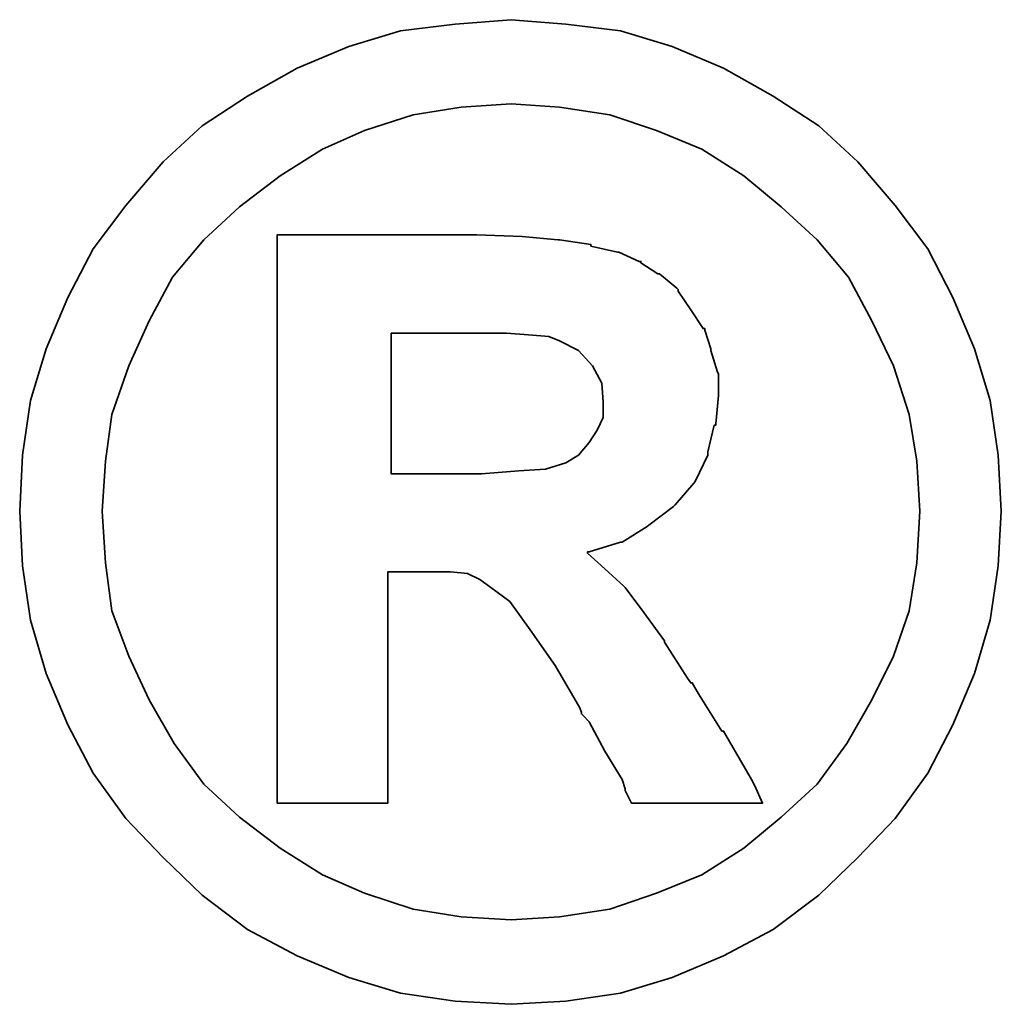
# Model space of a CAD drawing. Extents: x 0 to 593, y 42 to 136.
# Tile 50 of 52: x 145.166 to 145.796, y 96.891 to 97.523. Entities that reach past the tile are written whole.
import ezdxf

# ---------------------------------------------------------------- set-up
doc = ezdxf.new("R2010")
doc.units = 0
doc.header["$LTSCALE"] = 3
doc.header["$MEASUREMENT"] = 0
doc.layers.add('DIM', color=4, linetype='CONTINUOUS')
doc.layers.add('layer 1', color=7, linetype='CONTINUOUS')

# ---------------------------------------------------------------- blocks, each defined once
blk = doc.blocks.new('TBI MOTION logo(完整正式版)')
at = {"layer": 'layer 1', "color": 22, "lineweight": 35}
for points, knots in [([(81.20634, 4.98624), (81.20634, 4.98624), (81.18649, 5.32862), (81.18649, 5.32862), (81.18649, 5.32862), (81.18649, 5.32862), (81.13886, 5.66206), (81.13886, 5.66206), (81.13886, 5.66206), (81.13886, 5.66206), (81.04359, 5.97764), (81.04359, 5.97764), (81.04359, 5.97764), (81.04359, 5.97764), (80.91061, 6.29124), (80.91061, 6.29124), (80.91061, 6.29124), (80.91061, 6.29124), (80.75778, 6.58697), (80.75778, 6.58697), (80.75778, 6.58697), (80.75778, 6.58697), (80.5593, 6.85294), (80.5593, 6.85294), (80.5593, 6.85294), (80.5593, 6.85294), (80.33105, 7.1189), (80.33105, 7.1189), (80.33105, 7.1189), (80.33105, 7.1189), (80.09287, 7.33921), (80.09287, 7.33921), (80.09287, 7.33921), (80.09287, 7.33921), (79.815, 7.51982), (79.815, 7.51982), (79.815, 7.51982), (79.815, 7.51982), (79.51133, 7.69051), (79.51133, 7.69051), (79.51133, 7.69051), (79.51133, 7.69051), (79.19773, 7.8235), (79.19773, 7.8235), (79.19773, 7.8235), (79.19773, 7.8235), (78.88215, 7.91877), (78.88215, 7.91877), (78.88215, 7.91877), (78.88215, 7.91877), (78.54871, 7.95846), (78.54871, 7.95846), (78.54871, 7.95846), (78.54871, 7.95846), (78.21526, 7.98625), (78.21526, 7.98625), (78.21526, 7.98625), (78.21526, 7.98625), (77.87388, 7.95846), (77.87388, 7.95846), (77.87388, 7.95846), (77.87388, 7.95846), (77.54044, 7.91877), (77.54044, 7.91877), (77.54044, 7.91877), (77.54044, 7.91877), (77.22485, 7.8235), (77.22485, 7.8235), (77.22485, 7.8235), (77.22485, 7.8235), (76.91027, 7.69051), (76.91027, 7.69051), (76.91027, 7.69051), (76.91027, 7.69051), (76.6056, 7.51982), (76.6056, 7.51982), (76.6056, 7.51982), (76.6056, 7.51982), (76.32972, 7.33921), (76.32972, 7.33921), (76.32972, 7.33921), (76.32972, 7.33921), (76.09154, 7.1189), (76.09154, 7.1189), (76.09154, 7.1189), (76.09154, 7.1189), (75.86329, 6.85294), (75.86329, 6.85294), (75.86329, 6.85294), (75.86329, 6.85294), (75.66382, 6.58697), (75.66382, 6.58697), (75.66382, 6.58697), (75.66382, 6.58697), (75.51099, 6.29124), (75.51099, 6.29124), (75.51099, 6.29124), (75.51099, 6.29124), (75.37702, 5.97764), (75.37702, 5.97764), (75.37702, 5.97764), (75.37702, 5.97764), (75.28175, 5.66206), (75.28175, 5.66206), (75.28175, 5.66206), (75.28175, 5.66206), (75.23411, 5.32862), (75.23411, 5.32862), (75.23411, 5.32862), (75.23411, 5.32862), (75.21625, 4.98624), (75.21625, 4.98624), (75.21625, 4.98624), (75.21625, 4.98624), (75.23411, 4.6528), (75.23411, 4.6528), (75.23411, 4.6528), (75.23411, 4.6528), (75.28175, 4.32035), (75.28175, 4.32035), (75.28175, 4.32035), (75.28175, 4.32035), (75.37702, 3.99583), (75.37702, 3.99583), (75.37702, 3.99583), (75.37702, 3.99583), (75.51099, 3.68224), (75.51099, 3.68224), (75.51099, 3.68224), (75.51099, 3.68224), (75.66382, 3.38749), (75.66382, 3.38749), (75.66382, 3.38749), (75.66382, 3.38749), (75.86329, 3.10963), (75.86329, 3.10963), (75.86329, 3.10963), (75.86329, 3.10963), (76.09154, 2.87145), (76.09154, 2.87145), (76.09154, 2.87145), (76.09154, 2.87145), (76.32972, 2.6432), (76.32972, 2.6432), (76.32972, 2.6432), (76.32972, 2.6432), (76.6056, 2.43381), (76.6056, 2.43381), (76.6056, 2.43381), (76.6056, 2.43381), (76.91027, 2.27205), (76.91027, 2.27205), (76.91027, 2.27205), (76.91027, 2.27205), (77.22485, 2.13906), (77.22485, 2.13906), (77.22485, 2.13906), (77.22485, 2.13906), (77.54044, 2.0438), (77.54044, 2.0438), (77.54044, 2.0438), (77.54044, 2.0438), (77.87388, 1.99616), (77.87388, 1.99616), (77.87388, 1.99616), (77.87388, 1.99616), (78.21526, 1.97631), (78.21526, 1.97631), (78.21526, 1.97631), (78.21526, 1.97631), (78.54871, 1.99616), (78.54871, 1.99616), (78.54871, 1.99616), (78.54871, 1.99616), (78.88215, 2.0438), (78.88215, 2.0438), (78.88215, 2.0438), (78.88215, 2.0438), (79.19773, 2.13906), (79.19773, 2.13906), (79.19773, 2.13906), (79.19773, 2.13906), (79.51133, 2.27205), (79.51133, 2.27205), (79.51133, 2.27205), (79.51133, 2.27205), (79.815, 2.43381), (79.815, 2.43381), (79.815, 2.43381), (79.815, 2.43381), (80.09287, 2.6432), (80.09287, 2.6432), (80.09287, 2.6432), (80.09287, 2.6432), (80.33105, 2.87145), (80.33105, 2.87145), (80.33105, 2.87145), (80.33105, 2.87145), (80.5593, 3.10963), (80.5593, 3.10963), (80.5593, 3.10963), (80.5593, 3.10963), (80.75778, 3.38749), (80.75778, 3.38749), (80.75778, 3.38749), (80.75778, 3.38749), (80.91061, 3.68224), (80.91061, 3.68224), (80.91061, 3.68224), (80.91061, 3.68224), (81.04359, 3.99583), (81.04359, 3.99583), (81.04359, 3.99583), (81.04359, 3.99583), (81.13886, 4.32035), (81.13886, 4.32035), (81.13886, 4.32035), (81.13886, 4.32035), (81.18649, 4.6528), (81.18649, 4.6528), (81.18649, 4.6528), (81.18649, 4.6528), (81.20634, 4.98624), (81.20634, 4.98624)], [0, 0, 0, 0, 0.0178571, 0.0178571, 0.0178571, 0.0178571, 0.0357143, 0.0357143, 0.0357143, 0.0357143, 0.0535714, 0.0535714, 0.0535714, 0.0535714, 0.0714286, 0.0714286, 0.0714286, 0.0714286, 0.0892857, 0.0892857, 0.0892857, 0.0892857, 0.1071429, 0.1071429, 0.1071429, 0.1071429, 0.125, 0.125, 0.125, 0.125, 0.1428571, 0.1428571, 0.1428571, 0.1428571, 0.1607143, 0.1607143, 0.1607143, 0.1607143, 0.1785714, 0.1785714, 0.1785714, 0.1785714, 0.1964286, 0.1964286, 0.1964286, 0.1964286, 0.2142857, 0.2142857, 0.2142857, 0.2142857, 0.2321429, 0.2321429, 0.2321429, 0.2321429, 0.25, 0.25, 0.25, 0.25, 0.2678571, 0.2678571, 0.2678571, 0.2678571, 0.2857143, 0.2857143, 0.2857143, 0.2857143, 0.3035714, 0.3035714, 0.3035714, 0.3035714, 0.3214286, 0.3214286, 0.3214286, 0.3214286, 0.3392857, 0.3392857, 0.3392857, 0.3392857, 0.3571429, 0.3571429, 0.3571429, 0.3571429, 0.375, 0.375, 0.375, 0.375, 0.3928571, 0.3928571, 0.3928571, 0.3928571, 0.4107143, 0.4107143, 0.4107143, 0.4107143, 0.4285714, 0.4285714, 0.4285714, 0.4285714, 0.4464286, 0.4464286, 0.4464286, 0.4464286, 0.4642857, 0.4642857, 0.4642857, 0.4642857, 0.4821429, 0.4821429, 0.4821429, 0.4821429, 0.5, 0.5, 0.5, 0.5, 0.5178571, 0.5178571, 0.5178571, 0.5178571, 0.5357143, 0.5357143, 0.5357143, 0.5357143, 0.5535714, 0.5535714, 0.5535714, 0.5535714, 0.5714286, 0.5714286, 0.5714286, 0.5714286, 0.5892857, 0.5892857, 0.5892857, 0.5892857, 0.6071429, 0.6071429, 0.6071429, 0.6071429, 0.625, 0.625, 0.625, 0.625, 0.6428571, 0.6428571, 0.6428571, 0.6428571, 0.6607143, 0.6607143, 0.6607143, 0.6607143, 0.6785714, 0.6785714, 0.6785714, 0.6785714, 0.6964286, 0.6964286, 0.6964286, 0.6964286, 0.7142857, 0.7142857, 0.7142857, 0.7142857, 0.7321429, 0.7321429, 0.7321429, 0.7321429, 0.75, 0.75, 0.75, 0.75, 0.7678571, 0.7678571, 0.7678571, 0.7678571, 0.7857143, 0.7857143, 0.7857143, 0.7857143, 0.8035714, 0.8035714, 0.8035714, 0.8035714, 0.8214286, 0.8214286, 0.8214286, 0.8214286, 0.8392857, 0.8392857, 0.8392857, 0.8392857, 0.8571429, 0.8571429, 0.8571429, 0.8571429, 0.875, 0.875, 0.875, 0.875, 0.8928571, 0.8928571, 0.8928571, 0.8928571, 0.9107143, 0.9107143, 0.9107143, 0.9107143, 0.9285714, 0.9285714, 0.9285714, 0.9285714, 0.9464286, 0.9464286, 0.9464286, 0.9464286, 0.9642857, 0.9642857, 0.9642857, 0.9642857, 0.9821429, 0.9821429, 0.9821429, 0.9821429, 1, 1, 1, 1]), ([(80.71014, 4.98624), (80.71014, 4.98624), (80.69129, 5.29091), (80.69129, 5.29091), (80.69129, 5.29091), (80.69129, 5.29091), (80.64464, 5.57672), (80.64464, 5.57672), (80.64464, 5.57672), (80.64464, 5.57672), (80.54937, 5.87245), (80.54937, 5.87245), (80.54937, 5.87245), (80.54937, 5.87245), (80.41639, 6.14833), (80.41639, 6.14833), (80.41639, 6.14833), (80.41639, 6.14833), (80.27349, 6.41429), (80.27349, 6.41429), (80.27349, 6.41429), (80.27349, 6.41429), (80.08295, 6.64255), (80.08295, 6.64255), (80.08295, 6.64255), (80.08295, 6.64255), (79.86264, 6.84301), (79.86264, 6.84301), (79.86264, 6.84301), (79.86264, 6.84301), (79.63439, 7.03355), (79.63439, 7.03355), (79.63439, 7.03355), (79.63439, 7.03355), (79.37835, 7.1963), (79.37835, 7.1963), (79.37835, 7.1963), (79.37835, 7.1963), (79.10246, 7.30944), (79.10246, 7.30944), (79.10246, 7.30944), (79.10246, 7.30944), (78.81665, 7.40471), (78.81665, 7.40471), (78.81665, 7.40471), (78.81665, 7.40471), (78.511, 7.45234), (78.511, 7.45234), (78.511, 7.45234), (78.511, 7.45234), (78.21526, 7.47219), (78.21526, 7.47219), (78.21526, 7.47219), (78.21526, 7.47219), (77.9106, 7.45234), (77.9106, 7.45234), (77.9106, 7.45234), (77.9106, 7.45234), (77.61685, 7.40471), (77.61685, 7.40471), (77.61685, 7.40471), (77.61685, 7.40471), (77.32012, 7.30944), (77.32012, 7.30944), (77.32012, 7.30944), (77.32012, 7.30944), (77.06309, 7.1963), (77.06309, 7.1963), (77.06309, 7.1963), (77.06309, 7.1963), (76.80606, 7.03355), (76.80606, 7.03355), (76.80606, 7.03355), (76.80606, 7.03355), (76.55797, 6.84301), (76.55797, 6.84301), (76.55797, 6.84301), (76.55797, 6.84301), (76.34063, 6.64255), (76.34063, 6.64255), (76.34063, 6.64255), (76.34063, 6.64255), (76.1491, 6.41429), (76.1491, 6.41429), (76.1491, 6.41429), (76.1491, 6.41429), (76.0062, 6.14833), (76.0062, 6.14833), (76.0062, 6.14833), (76.0062, 6.14833), (75.88314, 5.87245), (75.88314, 5.87245), (75.88314, 5.87245), (75.88314, 5.87245), (75.77794, 5.57672), (75.77794, 5.57672), (75.77794, 5.57672), (75.77794, 5.57672), (75.73924, 5.29091), (75.73924, 5.29091), (75.73924, 5.29091), (75.73924, 5.29091), (75.72039, 4.98624), (75.72039, 4.98624), (75.72039, 4.98624), (75.72039, 4.98624), (75.73924, 4.67165), (75.73924, 4.67165), (75.73924, 4.67165), (75.73924, 4.67165), (75.77794, 4.37791), (75.77794, 4.37791), (75.77794, 4.37791), (75.77794, 4.37791), (75.88314, 4.10102), (75.88314, 4.10102), (75.88314, 4.10102), (75.88314, 4.10102), (76.0062, 3.83407), (76.0062, 3.83407), (76.0062, 3.83407), (76.0062, 3.83407), (76.15902, 3.56811), (76.15902, 3.56811), (76.15902, 3.56811), (76.15902, 3.56811), (76.34063, 3.32001), (76.34063, 3.32001), (76.34063, 3.32001), (76.34063, 3.32001), (76.55797, 3.11955), (76.55797, 3.11955), (76.55797, 3.11955), (76.55797, 3.11955), (76.80606, 2.92901), (76.80606, 2.92901), (76.80606, 2.92901), (76.80606, 2.92901), (77.06309, 2.76725), (77.06309, 2.76725), (77.06309, 2.76725), (77.06309, 2.76725), (77.32012, 2.65412), (77.32012, 2.65412), (77.32012, 2.65412), (77.32012, 2.65412), (77.61685, 2.55786), (77.61685, 2.55786), (77.61685, 2.55786), (77.61685, 2.55786), (77.9106, 2.51022), (77.9106, 2.51022), (77.9106, 2.51022), (77.9106, 2.51022), (78.21526, 2.49137), (78.21526, 2.49137), (78.21526, 2.49137), (78.21526, 2.49137), (78.511, 2.51022), (78.511, 2.51022), (78.511, 2.51022), (78.511, 2.51022), (78.81665, 2.55786), (78.81665, 2.55786), (78.81665, 2.55786), (78.81665, 2.55786), (79.10246, 2.65412), (79.10246, 2.65412), (79.10246, 2.65412), (79.10246, 2.65412), (79.37835, 2.76725), (79.37835, 2.76725), (79.37835, 2.76725), (79.37835, 2.76725), (79.63439, 2.92901), (79.63439, 2.92901), (79.63439, 2.92901), (79.63439, 2.92901), (79.86264, 3.11955), (79.86264, 3.11955), (79.86264, 3.11955), (79.86264, 3.11955), (80.08295, 3.32001), (80.08295, 3.32001), (80.08295, 3.32001), (80.08295, 3.32001), (80.26356, 3.56811), (80.26356, 3.56811), (80.26356, 3.56811), (80.26356, 3.56811), (80.41639, 3.83407), (80.41639, 3.83407), (80.41639, 3.83407), (80.41639, 3.83407), (80.54937, 4.10102), (80.54937, 4.10102), (80.54937, 4.10102), (80.54937, 4.10102), (80.64464, 4.37791), (80.64464, 4.37791), (80.64464, 4.37791), (80.64464, 4.37791), (80.69129, 4.67165), (80.69129, 4.67165), (80.69129, 4.67165), (80.69129, 4.67165), (80.71014, 4.98624), (80.71014, 4.98624)], [0, 0, 0, 0, 0.0192308, 0.0192308, 0.0192308, 0.0192308, 0.0384615, 0.0384615, 0.0384615, 0.0384615, 0.0576923, 0.0576923, 0.0576923, 0.0576923, 0.0769231, 0.0769231, 0.0769231, 0.0769231, 0.0961538, 0.0961538, 0.0961538, 0.0961538, 0.1153846, 0.1153846, 0.1153846, 0.1153846, 0.1346154, 0.1346154, 0.1346154, 0.1346154, 0.1538462, 0.1538462, 0.1538462, 0.1538462, 0.1730769, 0.1730769, 0.1730769, 0.1730769, 0.1923077, 0.1923077, 0.1923077, 0.1923077, 0.2115385, 0.2115385, 0.2115385, 0.2115385, 0.2307692, 0.2307692, 0.2307692, 0.2307692, 0.25, 0.25, 0.25, 0.25, 0.2692308, 0.2692308, 0.2692308, 0.2692308, 0.2884615, 0.2884615, 0.2884615, 0.2884615, 0.3076923, 0.3076923, 0.3076923, 0.3076923, 0.3269231, 0.3269231, 0.3269231, 0.3269231, 0.3461538, 0.3461538, 0.3461538, 0.3461538, 0.3653846, 0.3653846, 0.3653846, 0.3653846, 0.3846154, 0.3846154, 0.3846154, 0.3846154, 0.4038462, 0.4038462, 0.4038462, 0.4038462, 0.4230769, 0.4230769, 0.4230769, 0.4230769, 0.4423077, 0.4423077, 0.4423077, 0.4423077, 0.4615385, 0.4615385, 0.4615385, 0.4615385, 0.4807692, 0.4807692, 0.4807692, 0.4807692, 0.5, 0.5, 0.5, 0.5, 0.5192308, 0.5192308, 0.5192308, 0.5192308, 0.5384615, 0.5384615, 0.5384615, 0.5384615, 0.5576923, 0.5576923, 0.5576923, 0.5576923, 0.5769231, 0.5769231, 0.5769231, 0.5769231, 0.5961538, 0.5961538, 0.5961538, 0.5961538, 0.6153846, 0.6153846, 0.6153846, 0.6153846, 0.6346154, 0.6346154, 0.6346154, 0.6346154, 0.6538462, 0.6538462, 0.6538462, 0.6538462, 0.6730769, 0.6730769, 0.6730769, 0.6730769, 0.6923077, 0.6923077, 0.6923077, 0.6923077, 0.7115385, 0.7115385, 0.7115385, 0.7115385, 0.7307692, 0.7307692, 0.7307692, 0.7307692, 0.75, 0.75, 0.75, 0.75, 0.7692308, 0.7692308, 0.7692308, 0.7692308, 0.7884615, 0.7884615, 0.7884615, 0.7884615, 0.8076923, 0.8076923, 0.8076923, 0.8076923, 0.8269231, 0.8269231, 0.8269231, 0.8269231, 0.8461538, 0.8461538, 0.8461538, 0.8461538, 0.8653846, 0.8653846, 0.8653846, 0.8653846, 0.8846154, 0.8846154, 0.8846154, 0.8846154, 0.9038462, 0.9038462, 0.9038462, 0.9038462, 0.9230769, 0.9230769, 0.9230769, 0.9230769, 0.9423077, 0.9423077, 0.9423077, 0.9423077, 0.9615385, 0.9615385, 0.9615385, 0.9615385, 0.9807692, 0.9807692, 0.9807692, 0.9807692, 1, 1, 1, 1]), ([(76.78721, 3.2823), (76.78721, 3.2823), (76.78721, 3.32001), (76.78721, 3.32001), (76.78721, 3.32001), (76.78721, 3.32001), (76.78721, 3.42422), (76.78721, 3.42422), (76.78721, 3.42422), (76.78721, 3.42422), (76.78721, 3.59689), (76.78721, 3.59689), (76.78721, 3.59689), (76.78721, 3.59689), (76.78721, 3.80529), (76.78721, 3.80529), (76.78721, 3.80529), (76.78721, 3.80529), (76.78721, 4.0524), (76.78721, 4.0524), (76.78721, 4.0524), (76.78721, 4.0524), (76.78721, 4.32035), (76.78721, 4.32035), (76.78721, 4.32035), (76.78721, 4.32035), (76.78721, 4.92868), (76.78721, 4.92868), (76.78721, 4.92868), (76.78721, 4.92868), (76.78721, 5.53801), (76.78721, 5.53801), (76.78721, 5.53801), (76.78721, 5.53801), (76.78721, 5.82482), (76.78721, 5.82482), (76.78721, 5.82482), (76.78721, 5.82482), (76.78721, 6.07291), (76.78721, 6.07291), (76.78721, 6.07291), (76.78721, 6.07291), (76.78721, 6.30017), (76.78721, 6.30017), (76.78721, 6.30017), (76.78721, 6.30017), (76.78721, 6.45399), (76.78721, 6.45399), (76.78721, 6.45399), (76.78721, 6.45399), (76.78721, 6.5572), (76.78721, 6.5572), (76.78721, 6.5572), (76.78721, 6.5572), (76.78721, 6.59689), (76.78721, 6.59689), (76.78721, 6.59689), (76.78721, 6.59689), (76.78721, 6.67232), (76.78721, 6.67232), (76.78721, 6.67232), (76.78721, 6.67232), (76.8537, 6.67232), (76.8537, 6.67232), (76.8537, 6.67232), (76.8537, 6.67232), (76.87355, 6.67232), (76.87355, 6.67232), (76.87355, 6.67232), (76.87355, 6.67232), (76.91027, 6.67232), (76.91027, 6.67232), (76.91027, 6.67232), (76.91027, 6.67232), (77.04424, 6.67232), (77.04424, 6.67232), (77.04424, 6.67232), (77.04424, 6.67232), (77.22485, 6.67232), (77.22485, 6.67232), (77.22485, 6.67232), (77.22485, 6.67232), (77.43524, 6.67232), (77.43524, 6.67232), (77.43524, 6.67232), (77.43524, 6.67232), (77.65357, 6.67232), (77.65357, 6.67232), (77.65357, 6.67232), (77.65357, 6.67232), (77.82625, 6.67232), (77.82625, 6.67232), (77.82625, 6.67232), (77.82625, 6.67232), (77.94037, 6.67232), (77.94037, 6.67232), (77.94037, 6.67232), (77.94037, 6.67232), (77.97709, 6.67232), (77.97709, 6.67232), (77.97709, 6.67232), (77.97709, 6.67232), (77.99694, 6.67232), (77.99694, 6.67232), (77.99694, 6.67232), (77.99694, 6.67232), (78.00686, 6.67232), (78.00686, 6.67232), (78.00686, 6.67232), (78.00686, 6.67232), (78.28275, 6.6624), (78.28275, 6.6624), (78.28275, 6.6624), (78.28275, 6.6624), (78.50107, 6.64255), (78.50107, 6.64255), (78.50107, 6.64255), (78.50107, 6.64255), (78.511, 6.64255), (78.511, 6.64255), (78.511, 6.64255), (78.511, 6.64255), (78.70154, 6.61476), (78.70154, 6.61476), (78.70154, 6.61476), (78.70154, 6.61476), (78.70154, 6.60483), (78.70154, 6.60483), (78.70154, 6.60483), (78.70154, 6.60483), (78.86429, 6.56713), (78.86429, 6.56713), (78.86429, 6.56713), (78.86429, 6.56713), (78.87223, 6.56713), (78.87223, 6.56713), (78.87223, 6.56713), (78.87223, 6.56713), (78.99727, 6.51056), (78.99727, 6.51056), (78.99727, 6.51056), (78.99727, 6.51056), (79.00719, 6.51056), (79.00719, 6.51056), (79.00719, 6.51056), (79.00719, 6.51056), (79.00719, 6.50162), (79.00719, 6.50162), (79.00719, 6.50162), (79.00719, 6.50162), (79.1104, 6.43415), (79.1104, 6.43415), (79.1104, 6.43415), (79.1104, 6.43415), (79.12132, 6.43415), (79.12132, 6.43415), (79.12132, 6.43415), (79.12132, 6.43415), (79.22552, 6.34781), (79.22552, 6.34781), (79.22552, 6.34781), (79.22552, 6.34781), (79.23544, 6.33888), (79.23544, 6.33888), (79.23544, 6.33888), (79.23544, 6.33888), (79.23544, 6.32895), (79.23544, 6.32895), (79.23544, 6.32895), (79.23544, 6.32895), (79.31087, 6.21483), (79.31087, 6.21483), (79.31087, 6.21483), (79.31087, 6.21483), (79.38629, 6.1007), (79.38629, 6.1007), (79.38629, 6.1007), (79.38629, 6.1007), (79.3972, 6.1007), (79.3972, 6.1007), (79.3972, 6.1007), (79.3972, 6.1007), (79.3972, 6.09078), (79.3972, 6.09078), (79.3972, 6.09078), (79.3972, 6.09078), (79.43392, 5.97764), (79.43392, 5.97764), (79.43392, 5.97764), (79.43392, 5.97764), (79.43392, 5.96772), (79.43392, 5.96772), (79.43392, 5.96772), (79.43392, 5.96772), (79.47362, 5.83474), (79.47362, 5.83474), (79.47362, 5.83474), (79.47362, 5.83474), (79.48156, 5.82482), (79.48156, 5.82482), (79.48156, 5.82482), (79.48156, 5.82482), (79.48156, 5.69977), (79.48156, 5.69977), (79.48156, 5.69977), (79.48156, 5.69977), (79.48156, 5.69183), (79.48156, 5.69183), (79.48156, 5.69183), (79.48156, 5.69183), (79.4637, 5.51915), (79.4637, 5.51915), (79.4637, 5.51915), (79.4637, 5.51915), (79.4637, 5.51122), (79.4637, 5.51122), (79.4637, 5.51122), (79.4637, 5.51122), (79.45377, 5.51122), (79.45377, 5.51122), (79.45377, 5.51122), (79.45377, 5.51122), (79.41507, 5.34847), (79.41507, 5.34847), (79.41507, 5.34847), (79.41507, 5.34847), (79.41507, 5.33854), (79.41507, 5.33854), (79.41507, 5.33854), (79.41507, 5.33854), (79.41507, 5.32862), (79.41507, 5.32862), (79.41507, 5.32862), (79.41507, 5.32862), (79.33865, 5.16785), (79.33865, 5.16785), (79.33865, 5.16785), (79.33865, 5.16785), (79.33071, 5.15693), (79.33071, 5.15693), (79.33071, 5.15693), (79.33071, 5.15693), (79.2156, 5.02495), (79.2156, 5.02495), (79.2156, 5.02495), (79.2156, 5.02495), (79.20567, 5.01502), (79.20567, 5.01502), (79.20567, 5.01502), (79.20567, 5.01502), (79.05483, 4.89991), (79.05483, 4.89991), (79.05483, 4.89991), (79.05483, 4.89991), (79.04491, 4.89197), (79.04491, 4.89197), (79.04491, 4.89197), (79.04491, 4.89197), (78.89208, 4.7967), (78.89208, 4.7967), (78.89208, 4.7967), (78.89208, 4.7967), (78.88215, 4.7967), (78.88215, 4.7967), (78.88215, 4.7967), (78.88215, 4.7967), (78.69161, 4.73913), (78.69161, 4.73913), (78.69161, 4.73913), (78.69161, 4.73913), (78.68169, 4.73913), (78.68169, 4.73913), (78.68169, 4.73913), (78.68169, 4.73913), (78.68169, 4.72921), (78.68169, 4.72921), (78.68169, 4.72921), (78.68169, 4.72921), (78.78688, 4.63394), (78.78688, 4.63394), (78.78688, 4.63394), (78.78688, 4.63394), (78.902, 4.52875), (78.902, 4.52875), (78.902, 4.52875), (78.902, 4.52875), (78.91093, 4.52081), (78.91093, 4.52081), (78.91093, 4.52081), (78.91093, 4.52081), (79.02506, 4.36798), (79.02506, 4.36798), (79.02506, 4.36798), (79.02506, 4.36798), (79.1501, 4.1953), (79.1501, 4.1953), (79.1501, 4.1953), (79.1501, 4.1953), (79.1501, 4.18736), (79.1501, 4.18736), (79.1501, 4.18736), (79.1501, 4.18736), (79.29201, 3.96705), (79.29201, 3.96705), (79.29201, 3.96705), (79.29201, 3.96705), (79.31087, 3.93828), (79.31087, 3.93828), (79.31087, 3.93828), (79.31087, 3.93828), (79.32079, 3.93828), (79.32079, 3.93828), (79.32079, 3.93828), (79.32079, 3.93828), (79.3585, 3.87178), (79.3585, 3.87178), (79.3585, 3.87178), (79.3585, 3.87178), (79.50141, 3.64353), (79.50141, 3.64353), (79.50141, 3.64353), (79.50141, 3.64353), (79.51133, 3.64353), (79.51133, 3.64353), (79.51133, 3.64353), (79.51133, 3.64353), (79.64431, 3.41528), (79.64431, 3.41528), (79.64431, 3.41528), (79.64431, 3.41528), (79.68202, 3.3478), (79.68202, 3.3478), (79.68202, 3.3478), (79.68202, 3.3478), (79.70187, 3.31009), (79.70187, 3.31009), (79.70187, 3.31009), (79.70187, 3.31009), (79.7495, 3.2049), (79.7495, 3.2049), (79.7495, 3.2049), (79.7495, 3.2049), (79.64431, 3.2049), (79.64431, 3.2049), (79.64431, 3.2049), (79.64431, 3.2049), (79.62546, 3.2049), (79.62546, 3.2049), (79.62546, 3.2049), (79.62546, 3.2049), (79.53912, 3.2049), (79.53912, 3.2049), (79.53912, 3.2049), (79.53912, 3.2049), (79.31087, 3.2049), (79.31087, 3.2049), (79.31087, 3.2049), (79.31087, 3.2049), (79.08262, 3.2049), (79.08262, 3.2049), (79.08262, 3.2049), (79.08262, 3.2049), (79.00719, 3.2049), (79.00719, 3.2049), (79.00719, 3.2049), (79.00719, 3.2049), (78.98735, 3.2049), (78.98735, 3.2049), (78.98735, 3.2049), (78.98735, 3.2049), (78.94964, 3.2049), (78.94964, 3.2049), (78.94964, 3.2049), (78.94964, 3.2049), (78.92979, 3.24459), (78.92979, 3.24459), (78.92979, 3.24459), (78.92979, 3.24459), (78.91093, 3.2823), (78.91093, 3.2823), (78.91093, 3.2823), (78.91093, 3.2823), (78.91093, 3.29223), (78.91093, 3.29223), (78.91093, 3.29223), (78.91093, 3.29223), (78.89208, 3.3478), (78.89208, 3.3478), (78.89208, 3.3478), (78.89208, 3.3478), (78.78688, 3.52048), (78.78688, 3.52048), (78.78688, 3.52048), (78.78688, 3.52048), (78.69161, 3.7001), (78.69161, 3.7001), (78.69161, 3.7001), (78.69161, 3.7001), (78.6539, 3.7388), (78.6539, 3.7388), (78.6539, 3.7388), (78.6539, 3.7388), (78.64398, 3.74873), (78.64398, 3.74873), (78.64398, 3.74873), (78.64398, 3.74873), (78.64398, 3.75766), (78.64398, 3.75766), (78.64398, 3.75766), (78.64398, 3.75766), (78.63405, 3.78644), (78.63405, 3.78644), (78.63405, 3.78644), (78.63405, 3.78644), (78.48321, 4.04347), (78.48321, 4.04347), (78.48321, 4.04347), (78.48321, 4.04347), (78.33038, 4.2618), (78.33038, 4.2618), (78.33038, 4.2618), (78.33038, 4.2618), (78.20732, 4.43447), (78.20732, 4.43447), (78.20732, 4.43447), (78.20732, 4.43447), (78.09221, 4.52081), (78.09221, 4.52081), (78.09221, 4.52081), (78.09221, 4.52081), (78.02472, 4.56845), (78.02472, 4.56845), (78.02472, 4.56845), (78.02472, 4.56845), (77.9493, 4.60616), (77.9493, 4.60616), (77.9493, 4.60616), (77.9493, 4.60616), (77.8451, 4.61608), (77.8451, 4.61608), (77.8451, 4.61608), (77.8451, 4.61608), (77.71113, 4.61608), (77.71113, 4.61608), (77.71113, 4.61608), (77.71113, 4.61608), (77.69128, 4.61608), (77.69128, 4.61608), (77.69128, 4.61608), (77.69128, 4.61608), (77.67342, 4.61608), (77.67342, 4.61608), (77.67342, 4.61608), (77.67342, 4.61608), (77.5583, 4.61608), (77.5583, 4.61608), (77.5583, 4.61608), (77.5583, 4.61608), (77.46303, 4.61608), (77.46303, 4.61608), (77.46303, 4.61608), (77.46303, 4.61608), (77.46303, 4.54761), (77.46303, 4.54761), (77.46303, 4.54761), (77.46303, 4.54761), (77.46303, 4.47318), (77.46303, 4.47318), (77.46303, 4.47318), (77.46303, 4.47318), (77.46303, 4.24294), (77.46303, 4.24294), (77.46303, 4.24294), (77.46303, 4.24294), (77.46303, 3.99583), (77.46303, 3.99583), (77.46303, 3.99583), (77.46303, 3.99583), (77.46303, 3.72888), (77.46303, 3.72888), (77.46303, 3.72888), (77.46303, 3.72888), (77.46303, 3.51055), (77.46303, 3.51055), (77.46303, 3.51055), (77.46303, 3.51055), (77.46303, 3.42422), (77.46303, 3.42422), (77.46303, 3.42422), (77.46303, 3.42422), (77.46303, 3.35773), (77.46303, 3.35773), (77.46303, 3.35773), (77.46303, 3.35773), (77.46303, 3.30017), (77.46303, 3.30017), (77.46303, 3.30017), (77.46303, 3.30017), (77.46303, 3.2823), (77.46303, 3.2823), (77.46303, 3.2823), (77.46303, 3.2823), (77.46303, 3.2049), (77.46303, 3.2049), (77.46303, 3.2049), (77.46303, 3.2049), (77.39753, 3.2049), (77.39753, 3.2049), (77.39753, 3.2049), (77.39753, 3.2049), (77.37768, 3.2049), (77.37768, 3.2049), (77.37768, 3.2049), (77.37768, 3.2049), (77.32012, 3.2049), (77.32012, 3.2049), (77.32012, 3.2049), (77.32012, 3.2049), (77.12165, 3.2049), (77.12165, 3.2049), (77.12165, 3.2049), (77.12165, 3.2049), (76.94897, 3.2049), (76.94897, 3.2049), (76.94897, 3.2049), (76.94897, 3.2049), (76.8924, 3.2049), (76.8924, 3.2049), (76.8924, 3.2049), (76.8924, 3.2049), (76.8537, 3.2049), (76.8537, 3.2049), (76.8537, 3.2049), (76.8537, 3.2049), (76.78721, 3.2049), (76.78721, 3.2049), (76.78721, 3.2049), (76.78721, 3.2049), (76.78721, 3.2823), (76.78721, 3.2823)], [0, 0, 0, 0, 0.0074074, 0.0074074, 0.0074074, 0.0074074, 0.0148148, 0.0148148, 0.0148148, 0.0148148, 0.0222222, 0.0222222, 0.0222222, 0.0222222, 0.0296296, 0.0296296, 0.0296296, 0.0296296, 0.037037, 0.037037, 0.037037, 0.037037, 0.0444444, 0.0444444, 0.0444444, 0.0444444, 0.0518519, 0.0518519, 0.0518519, 0.0518519, 0.0592593, 0.0592593, 0.0592593, 0.0592593, 0.0666667, 0.0666667, 0.0666667, 0.0666667, 0.0740741, 0.0740741, 0.0740741, 0.0740741, 0.0814815, 0.0814815, 0.0814815, 0.0814815, 0.0888889, 0.0888889, 0.0888889, 0.0888889, 0.0962963, 0.0962963, 0.0962963, 0.0962963, 0.1037037, 0.1037037, 0.1037037, 0.1037037, 0.1111111, 0.1111111, 0.1111111, 0.1111111, 0.1185185, 0.1185185, 0.1185185, 0.1185185, 0.1259259, 0.1259259, 0.1259259, 0.1259259, 0.1333333, 0.1333333, 0.1333333, 0.1333333, 0.1407407, 0.1407407, 0.1407407, 0.1407407, 0.1481481, 0.1481481, 0.1481481, 0.1481481, 0.1555556, 0.1555556, 0.1555556, 0.1555556, 0.162963, 0.162963, 0.162963, 0.162963, 0.1703704, 0.1703704, 0.1703704, 0.1703704, 0.1777778, 0.1777778, 0.1777778, 0.1777778, 0.1851852, 0.1851852, 0.1851852, 0.1851852, 0.1925926, 0.1925926, 0.1925926, 0.1925926, 0.2, 0.2, 0.2, 0.2, 0.2074074, 0.2074074, 0.2074074, 0.2074074, 0.2148148, 0.2148148, 0.2148148, 0.2148148, 0.2222222, 0.2222222, 0.2222222, 0.2222222, 0.2296296, 0.2296296, 0.2296296, 0.2296296, 0.237037, 0.237037, 0.237037, 0.237037, 0.2444444, 0.2444444, 0.2444444, 0.2444444, 0.2518519, 0.2518519, 0.2518519, 0.2518519, 0.2592593, 0.2592593, 0.2592593, 0.2592593, 0.2666667, 0.2666667, 0.2666667, 0.2666667, 0.2740741, 0.2740741, 0.2740741, 0.2740741, 0.2814815, 0.2814815, 0.2814815, 0.2814815, 0.2888889, 0.2888889, 0.2888889, 0.2888889, 0.2962963, 0.2962963, 0.2962963, 0.2962963, 0.3037037, 0.3037037, 0.3037037, 0.3037037, 0.3111111, 0.3111111, 0.3111111, 0.3111111, 0.3185185, 0.3185185, 0.3185185, 0.3185185, 0.3259259, 0.3259259, 0.3259259, 0.3259259, 0.3333333, 0.3333333, 0.3333333, 0.3333333, 0.3407407, 0.3407407, 0.3407407, 0.3407407, 0.3481481, 0.3481481, 0.3481481, 0.3481481, 0.3555556, 0.3555556, 0.3555556, 0.3555556, 0.362963, 0.362963, 0.362963, 0.362963, 0.3703704, 0.3703704, 0.3703704, 0.3703704, 0.3777778, 0.3777778, 0.3777778, 0.3777778, 0.3851852, 0.3851852, 0.3851852, 0.3851852, 0.3925926, 0.3925926, 0.3925926, 0.3925926, 0.4, 0.4, 0.4, 0.4, 0.4074074, 0.4074074, 0.4074074, 0.4074074, 0.4148148, 0.4148148, 0.4148148, 0.4148148, 0.4222222, 0.4222222, 0.4222222, 0.4222222, 0.4296296, 0.4296296, 0.4296296, 0.4296296, 0.437037, 0.437037, 0.437037, 0.437037, 0.4444444, 0.4444444, 0.4444444, 0.4444444, 0.4518519, 0.4518519, 0.4518519, 0.4518519, 0.4592593, 0.4592593, 0.4592593, 0.4592593, 0.4666667, 0.4666667, 0.4666667, 0.4666667, 0.4740741, 0.4740741, 0.4740741, 0.4740741, 0.4814815, 0.4814815, 0.4814815, 0.4814815, 0.4888889, 0.4888889, 0.4888889, 0.4888889, 0.4962963, 0.4962963, 0.4962963, 0.4962963, 0.5037037, 0.5037037, 0.5037037, 0.5037037, 0.5111111, 0.5111111, 0.5111111, 0.5111111, 0.5185185, 0.5185185, 0.5185185, 0.5185185, 0.5259259, 0.5259259, 0.5259259, 0.5259259, 0.5333333, 0.5333333, 0.5333333, 0.5333333, 0.5407407, 0.5407407, 0.5407407, 0.5407407, 0.5481481, 0.5481481, 0.5481481, 0.5481481, 0.5555556, 0.5555556, 0.5555556, 0.5555556, 0.562963, 0.562963, 0.562963, 0.562963, 0.5703704, 0.5703704, 0.5703704, 0.5703704, 0.5777778, 0.5777778, 0.5777778, 0.5777778, 0.5851852, 0.5851852, 0.5851852, 0.5851852, 0.5925926, 0.5925926, 0.5925926, 0.5925926, 0.6, 0.6, 0.6, 0.6, 0.6074074, 0.6074074, 0.6074074, 0.6074074, 0.6148148, 0.6148148, 0.6148148, 0.6148148, 0.6222222, 0.6222222, 0.6222222, 0.6222222, 0.6296296, 0.6296296, 0.6296296, 0.6296296, 0.637037, 0.637037, 0.637037, 0.637037, 0.6444444, 0.6444444, 0.6444444, 0.6444444, 0.6518519, 0.6518519, 0.6518519, 0.6518519, 0.6592593, 0.6592593, 0.6592593, 0.6592593, 0.6666667, 0.6666667, 0.6666667, 0.6666667, 0.6740741, 0.6740741, 0.6740741, 0.6740741, 0.6814815, 0.6814815, 0.6814815, 0.6814815, 0.6888889, 0.6888889, 0.6888889, 0.6888889, 0.6962963, 0.6962963, 0.6962963, 0.6962963, 0.7037037, 0.7037037, 0.7037037, 0.7037037, 0.7111111, 0.7111111, 0.7111111, 0.7111111, 0.7185185, 0.7185185, 0.7185185, 0.7185185, 0.7259259, 0.7259259, 0.7259259, 0.7259259, 0.7333333, 0.7333333, 0.7333333, 0.7333333, 0.7407407, 0.7407407, 0.7407407, 0.7407407, 0.7481481, 0.7481481, 0.7481481, 0.7481481, 0.7555556, 0.7555556, 0.7555556, 0.7555556, 0.762963, 0.762963, 0.762963, 0.762963, 0.7703704, 0.7703704, 0.7703704, 0.7703704, 0.7777778, 0.7777778, 0.7777778, 0.7777778, 0.7851852, 0.7851852, 0.7851852, 0.7851852, 0.7925926, 0.7925926, 0.7925926, 0.7925926, 0.8, 0.8, 0.8, 0.8, 0.8074074, 0.8074074, 0.8074074, 0.8074074, 0.8148148, 0.8148148, 0.8148148, 0.8148148, 0.8222222, 0.8222222, 0.8222222, 0.8222222, 0.8296296, 0.8296296, 0.8296296, 0.8296296, 0.837037, 0.837037, 0.837037, 0.837037, 0.8444444, 0.8444444, 0.8444444, 0.8444444, 0.8518519, 0.8518519, 0.8518519, 0.8518519, 0.8592593, 0.8592593, 0.8592593, 0.8592593, 0.8666667, 0.8666667, 0.8666667, 0.8666667, 0.8740741, 0.8740741, 0.8740741, 0.8740741, 0.8814815, 0.8814815, 0.8814815, 0.8814815, 0.8888889, 0.8888889, 0.8888889, 0.8888889, 0.8962963, 0.8962963, 0.8962963, 0.8962963, 0.9037037, 0.9037037, 0.9037037, 0.9037037, 0.9111111, 0.9111111, 0.9111111, 0.9111111, 0.9185185, 0.9185185, 0.9185185, 0.9185185, 0.9259259, 0.9259259, 0.9259259, 0.9259259, 0.9333333, 0.9333333, 0.9333333, 0.9333333, 0.9407407, 0.9407407, 0.9407407, 0.9407407, 0.9481481, 0.9481481, 0.9481481, 0.9481481, 0.9555556, 0.9555556, 0.9555556, 0.9555556, 0.962963, 0.962963, 0.962963, 0.962963, 0.9703704, 0.9703704, 0.9703704, 0.9703704, 0.9777778, 0.9777778, 0.9777778, 0.9777778, 0.9851852, 0.9851852, 0.9851852, 0.9851852, 0.9925926, 0.9925926, 0.9925926, 0.9925926, 1, 1, 1, 1]), ([(77.48288, 6.07291), (77.48288, 6.07291), (77.48288, 5.99551), (77.48288, 5.99551), (77.48288, 5.99551), (77.48288, 5.99551), (77.48288, 5.82482), (77.48288, 5.82482), (77.48288, 5.82482), (77.48288, 5.82482), (77.48288, 5.63328), (77.48288, 5.63328), (77.48288, 5.63328), (77.48288, 5.63328), (77.48288, 5.46358), (77.48288, 5.46358), (77.48288, 5.46358), (77.48288, 5.46358), (77.48288, 5.29091), (77.48288, 5.29091), (77.48288, 5.29091), (77.48288, 5.29091), (77.48288, 5.21449), (77.48288, 5.21449), (77.48288, 5.21449), (77.48288, 5.21449), (77.50074, 5.21449), (77.50074, 5.21449), (77.50074, 5.21449), (77.50074, 5.21449), (77.71113, 5.21449), (77.71113, 5.21449), (77.71113, 5.21449), (77.71113, 5.21449), (77.94037, 5.21449), (77.94037, 5.21449), (77.94037, 5.21449), (77.94037, 5.21449), (78.01579, 5.21449), (78.01579, 5.21449), (78.01579, 5.21449), (78.01579, 5.21449), (78.03465, 5.21449), (78.03465, 5.21449), (78.03465, 5.21449), (78.03465, 5.21449), (78.2629, 5.23335), (78.2629, 5.23335), (78.2629, 5.23335), (78.2629, 5.23335), (78.42565, 5.24327), (78.42565, 5.24327), (78.42565, 5.24327), (78.42565, 5.24327), (78.54871, 5.28098), (78.54871, 5.28098), (78.54871, 5.28098), (78.54871, 5.28098), (78.62611, 5.32862), (78.62611, 5.32862), (78.62611, 5.32862), (78.62611, 5.32862), (78.69161, 5.40503), (78.69161, 5.40503), (78.69161, 5.40503), (78.69161, 5.40503), (78.73925, 5.48145), (78.73925, 5.48145), (78.73925, 5.48145), (78.73925, 5.48145), (78.77696, 5.55885), (78.77696, 5.55885), (78.77696, 5.55885), (78.77696, 5.55885), (78.77696, 5.65214), (78.77696, 5.65214), (78.77696, 5.65214), (78.77696, 5.65214), (78.76902, 5.76726), (78.76902, 5.76726), (78.76902, 5.76726), (78.76902, 5.76726), (78.71146, 5.87245), (78.71146, 5.87245), (78.71146, 5.87245), (78.71146, 5.87245), (78.62611, 5.96772), (78.62611, 5.96772), (78.62611, 5.96772), (78.62611, 5.96772), (78.511, 6.02528), (78.511, 6.02528), (78.511, 6.02528), (78.511, 6.02528), (78.44451, 6.05306), (78.44451, 6.05306), (78.44451, 6.05306), (78.44451, 6.05306), (78.32046, 6.06299), (78.32046, 6.06299), (78.32046, 6.06299), (78.32046, 6.06299), (78.18748, 6.07291), (78.18748, 6.07291), (78.18748, 6.07291), (78.18748, 6.07291), (77.99694, 6.07291), (77.99694, 6.07291), (77.99694, 6.07291), (77.99694, 6.07291), (77.97709, 6.07291), (77.97709, 6.07291), (77.97709, 6.07291), (77.97709, 6.07291), (77.90167, 6.07291), (77.90167, 6.07291), (77.90167, 6.07291), (77.90167, 6.07291), (77.69128, 6.07291), (77.69128, 6.07291), (77.69128, 6.07291), (77.69128, 6.07291), (77.50074, 6.07291), (77.50074, 6.07291), (77.50074, 6.07291), (77.50074, 6.07291), (77.48288, 6.07291), (77.48288, 6.07291)], [0, 0, 0, 0, 0.03125, 0.03125, 0.03125, 0.03125, 0.0625, 0.0625, 0.0625, 0.0625, 0.09375, 0.09375, 0.09375, 0.09375, 0.125, 0.125, 0.125, 0.125, 0.15625, 0.15625, 0.15625, 0.15625, 0.1875, 0.1875, 0.1875, 0.1875, 0.21875, 0.21875, 0.21875, 0.21875, 0.25, 0.25, 0.25, 0.25, 0.28125, 0.28125, 0.28125, 0.28125, 0.3125, 0.3125, 0.3125, 0.3125, 0.34375, 0.34375, 0.34375, 0.34375, 0.375, 0.375, 0.375, 0.375, 0.40625, 0.40625, 0.40625, 0.40625, 0.4375, 0.4375, 0.4375, 0.4375, 0.46875, 0.46875, 0.46875, 0.46875, 0.5, 0.5, 0.5, 0.5, 0.53125, 0.53125, 0.53125, 0.53125, 0.5625, 0.5625, 0.5625, 0.5625, 0.59375, 0.59375, 0.59375, 0.59375, 0.625, 0.625, 0.625, 0.625, 0.65625, 0.65625, 0.65625, 0.65625, 0.6875, 0.6875, 0.6875, 0.6875, 0.71875, 0.71875, 0.71875, 0.71875, 0.75, 0.75, 0.75, 0.75, 0.78125, 0.78125, 0.78125, 0.78125, 0.8125, 0.8125, 0.8125, 0.8125, 0.84375, 0.84375, 0.84375, 0.84375, 0.875, 0.875, 0.875, 0.875, 0.90625, 0.90625, 0.90625, 0.90625, 0.9375, 0.9375, 0.9375, 0.9375, 0.96875, 0.96875, 0.96875, 0.96875, 1, 1, 1, 1])]:
    blk.add_open_spline(points, degree=3, knots=knots, dxfattribs=at)

msp = doc.modelspace()

# ---------------------------------------------------------------- block references
at = {"layer": 'DIM', "color": 7, "xscale": 0.1051066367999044, "yscale": 0.1051066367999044, "zscale": 0.1051066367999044}
msp.add_blockref('TBI MOTION logo(完整正式版)', (137.2604, 96.68313), dxfattribs=at)

doc.saveas('drawing.dxf')
